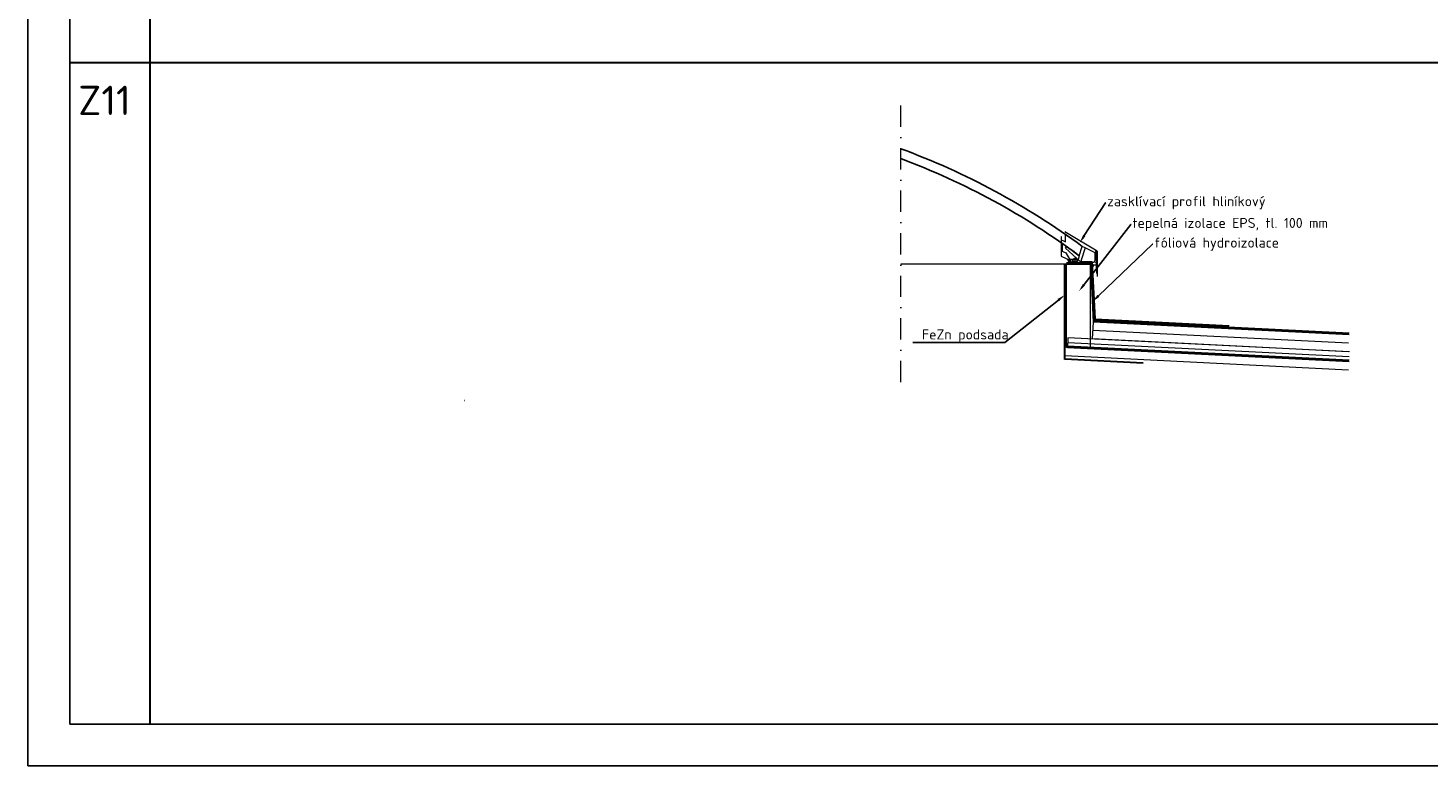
# Model space of a CAD drawing. Header units: millimetres. Extents: x -118752 to 407724, y -73278 to 155058.
# Tile 111 of 256: x -38075 to -29712, y 103053 to 107462. Entities that reach past the tile are written whole.
import ezdxf
from ezdxf import colors
from ezdxf.entities.mleader import LeaderData, LeaderLine
from ezdxf.math import Vec2, Vec3

# ---------------------------------------------------------------- set-up
doc = ezdxf.new("R2010")
doc.units = ezdxf.units.MM
doc.header["$LTSCALE"] = 10
for name, pattern in [('CENTER2', [1.125, 0.75, -0.125, 0.125, -0.125]), ('DASHDOT', [25.4, 12.7, -6.35, 0, -6.35]), ('DASHED', [19.05, 12.7, -6.35]), ('IZOLACE_VODOTESNA_0.25', [15, 7.5, -7.5]), ('IZOLACE_VODOTESNA_0.5', [30, 15, -15]), ('ČÁRKOVANÁ', [19.05, 12.7, -6.35])]:
    doc.linetypes.add(name, pattern=pattern)
for name, color, linetype, lineweight in [('Allux-osa', 255, 'CENTER2', 5), ('Allux-popis', 255, 'Continuous', 5), ('CKIZOLACE', 1, 'Continuous', 18), ('CKTABULKY', 7, 'Continuous', 25), ('IN_C_TENKA', 7, 'Continuous', 18), ('podhledy', 7, 'Continuous', 20), ('pohledy', 7, 'Continuous', 25)]:
    doc.layers.add(name, color=color, linetype=linetype, lineweight=lineweight)
doc.layers.add('IN_C_CARKOVANA', color=7, linetype='DASHED')
doc.layers.add('IN_VYPLNE OTVORU', color=151, linetype='Continuous')
doc.styles.add('Allux', font='arial.ttf')
doc.styles.add('TABULKY', font='isocpeur.ttf')
doc.linetypes.add('IZOLACE_TEPELNA_OS', pattern='A,0.001,[220,CADKON.SHX,S=0.05,R=0,X=0,Y=0],-1,[220,CADKON.SHX,S=0.05,R=180,X=1,Y=0],-1', length=2.001)
doc.linetypes.add('IZOLACE_TEPELNA_U', pattern='A,0.00254,-2.54,[216,CADKON.SHX,S=2.54,R=0,X=-2.54,Y=0],-15.24,[216,CADKON.SHX,S=2.54,R=180,X=2.54,Y=0],-2.54', length=20.32254)

msp = doc.modelspace()

# ---------------------------------------------------------------- linework, layer by layer
at = {"linetype": 'ČÁRKOVANÁ', "ltscale": 10}
msp.add_line((-35467.859, 105236.236), (-35470.706, 105236.094), dxfattribs=at)
at = {"layer": 'Allux-osa', "linetype": 'DASHDOT'}
msp.add_line((-32862.084, 105346.961), (-32862.084, 107009.729), dxfattribs=at)
at = {"layer": 'CKIZOLACE'}
for p, q in [((-31870.816, 106061.174), (-31717.29, 106062.107)), ((-31717.29, 106062.107), (-31700.712, 105724.044)), ((-31700.712, 105724.044), (-30899.472, 105683.983)), ((-31715.749, 105604.646), (-31710.755, 105704.521)), ((-31710.256, 105714.509), (-31710.755, 105704.521)), ((-30182.86, 105638.14), (-31710.256, 105714.509)), ((-31862.517, 105611.984), (-31865.513, 105552.059)), ((-31865.014, 105562.047), (-31865.513, 105552.059)), ((-30182.86, 105477.94), (-31865.014, 105562.047)), ((-30180.363, 105527.878), (-31862.517, 105611.984)), ((-30188.353, 105528.277), (-31715.749, 105604.646))]:
    msp.add_line(p, q, dxfattribs=at)
at = {"layer": 'CKIZOLACE', "linetype": 'IZOLACE_VODOTESNA_0.25'}
for points in [[(-31870.786, 106056.174, 10, 10, 0), (-31722.049, 106057.078, 10, 10, 0), (-31705.484, 105719.276, 10, 10, 0), (-30899.722, 105678.989, 0, 0, 0)], [(-30183.11, 105472.946, 10, 10, 0), (-31865.263, 105557.053, 0, 0, 0)]]:
    msp.add_lwpolyline(points, format="xyseb", dxfattribs=at)
at = {"layer": 'CKIZOLACE', "linetype": 'IZOLACE_VODOTESNA_0.5'}
msp.add_lwpolyline([(-30183.11, 105633.146, 10, 10, 0), (-31710.506, 105709.515, 0, 0, 0)], format="xyseb", dxfattribs=at)
at = {"layer": 'CKIZOLACE', "linetype": 'IZOLACE_TEPELNA_U', "ltscale": 0.492126}
msp.add_lwpolyline([(-30185.856, 105578.215), (-31713.252, 105654.584)], dxfattribs=at)
at = {"layer": 'CKIZOLACE', "linetype": 'IZOLACE_TEPELNA_OS', "ltscale": 1.818182}
msp.add_lwpolyline([(-30181.861, 105497.915), (-31864.015, 105582.022)], dxfattribs=at)
at = {"layer": 'CKTABULKY', "lineweight": 30}
for p, q in [((-37347.66, 113003.282), (-37347.66, 103303.282)), ((-37825.476, 107254.912), (-23475.476, 107254.912))]:
    msp.add_line(p, q, dxfattribs=at)
at = {"layer": 'Defpoints'}
msp.add_lwpolyline([(-38075.476, 103053.282), (-38075.476, 113553.282), (-23225.476, 113553.282), (-23225.476, 103053.282)], close=True, dxfattribs=at)
at = {"layer": 'IN_C_CARKOVANA', "lineweight": 30, "ltscale": 5}
msp.add_line((-31413.265, 105459.36), (-31880.755, 105482.734), dxfattribs=at)
msp.add_lwpolyline([(-31880.755, 105482.234), (-31880.755, 106051.239), (-31870.755, 106051.239)], dxfattribs=at)
at = {"layer": 'IN_C_TENKA'}
for p, q in [((-31828.12, 106077.475), (-31828.12, 106069.258)), ((-31826.593, 106085.812), (-31816.352, 106085.812)), ((-31826.593, 106084.912), (-31816.352, 106084.912)), ((-31826.593, 106084.012), (-31816.352, 106084.012)), ((-31826.593, 106083.135), (-31816.352, 106083.135)), ((-31826.593, 106082.235), (-31816.352, 106082.235)), ((-31814.824, 106077.475), (-31814.824, 106069.258)), ((-31794.88, 106101.626), (-31802.462, 106078.375)), ((-31691.374, 106086.609), (-31691.374, 105994.499)), ((-31687.358, 106129.357), (-31687.358, 105978.004)), ((-30183.359, 105467.953), (-31865.513, 105552.059)), ((-30185.856, 105418.015), (-31880.755, 105502.759))]:
    msp.add_line(p, q, dxfattribs=at)
for points in [[(-31904.059, 106188.816), (-31896.88, 106193.658), (-31877.189, 106184.836), (-31877.189, 106225.268), (-31874.24, 106225.268)], [(-31687.358, 106014.807), (-31687.358, 106129.357), (-31880.874, 106244.785)], [(-31901.11, 106215.047), (-31904.059, 106217.001), (-31904.059, 106099.121), (-31847.648, 106072.688), (-31853.239, 106060.442), (-31850.444, 106066.565), (-31719.135, 106055.89), (-31711.543, 106047.607), (-31711.543, 106037.197), (-31711.543, 106047.607), (-31691.374, 106047.607), (-31691.374, 106025.283), (-31691.374, 106047.607), (-31691.374, 106058.97), (-31698.974, 106062.452), (-31691.374, 106058.97), (-31691.374, 106086.609), (-31694.063, 106088.883), (-31694.063, 106128.19), (-31700.392, 106128.19)], [(-31896.368, 106174.747), (-31896.368, 106129.77), (-31875.982, 106119.678), (-31854.418, 106081.314), (-31836.399, 106081.302)], [(-31784.556, 106067.547), (-31790.594, 106067.547), (-31877.189, 106146.552), (-31870.204, 106156.381), (-31794.88, 106101.626)], [(-31794.88, 106101.626), (-31776.905, 106156.75)], [(-31784.556, 106067.547), (-31721.561, 106067.547), (-31713.747, 106063.948), (-31706.167, 106063.948), (-31700.558, 106074.151), (-31700.558, 106119.412), (-31760.787, 106148.762), (-31784.556, 106075.869), (-31784.556, 106067.547)], [(-31760.787, 106148.762), (-31776.905, 106156.75)], [(-31870.755, 106051.239), (-31730.755, 106051.239), (-31730.755, 105545.321), (-31870.755, 105552.321), (-31870.755, 106051.239)], [(-31865.613, 106080.354), (-31861.15, 106070.175), (-31853.801, 106070.175), (-31858.588, 106070.175), (-31858.588, 106062.633), (-31861.872, 106060.774), (-31861.872, 106053.19), (-31850.043, 106053.19), (-31845.801, 106058.173), (-31826.011, 106056.76), (-31820.655, 106053.19), (-31718.398, 106053.19), (-31718.398, 105981.812)], [(-31826.593, 106081.314), (-31826.593, 106081.359), (-31816.352, 106081.359), (-31816.352, 106081.314)], [(-31826.593, 106064.626), (-31826.593, 106066.859)], [(-31816.352, 106066.859), (-31816.352, 106063.794)], [(-31710.755, 105704.521), (-31726.809, 106052.049)], [(-30183.359, 105628.152), (-31710.755, 105704.521)]]:
    msp.add_lwpolyline(points, dxfattribs=at)
for points in [[(-31836.399, 106081.314), (-31806.545, 106081.314), (-31806.545, 106066.859), (-31836.399, 106066.859)], [(-31816.352, 106081.359), (-31826.593, 106081.359), (-31826.593, 106086.712), (-31816.352, 106086.712)]]:
    msp.add_lwpolyline(points, close=True, dxfattribs=at)
at = {"layer": 'IN_VYPLNE OTVORU'}
for radius, start, end in [(4372, 53.6093985, 69.8135731), (4317, 53.3673879, 69.5449613)]:
    msp.add_arc((-34370.755, 102637.328), radius, start, end, dxfattribs=at)
at = {"layer": 'podhledy'}
for p, q in [((-31880.755, 106051.239), (-32862.084, 106051.239)), ((-31870.755, 106051.109), (-31870.755, 106051.239))]:
    msp.add_line(p, q, dxfattribs=at)
at = {"layer": 'pohledy'}
msp.add_lwpolyline([(-37825.476, 103303.282), (-37825.476, 113303.282), (-23475.476, 113303.282), (-23475.476, 103303.282)], close=True, dxfattribs=at)

# ---------------------------------------------------------------- texts
at = {"layer": 'CKTABULKY', "style": 'TABULKY'}
msp.add_text('Z11', height=175, dxfattribs=at).set_placement((-37775.476, 106942.097))

# ---------------------------------------------------------------- leaders
at = {"layer": 'Allux-popis', "ltscale": 0.2}
ml = msp.add_multileader_mtext('Standard', dxfattribs=at)
ml.set_content('\\fISOCPEUR|b0|i0|c0|p34;zasklívací profil hliníkový', color=256, style='Allux')
ml.set_leader_properties()
ml.build(insert=Vec2(0, 0))
ml.multileader.update_dxf_attribs({"text_right_attachment_type": 6, "dogleg_length": 2, "arrow_head_size": 50})
ctx = ml.context
ctx.base_point, ctx.char_height, ctx.arrow_head_size, ctx.landing_gap_size, ctx.plane_origin, ctx.plane_x_axis, ctx.plane_y_axis = Vec3(-32729.96, 105845.735), 60, 50, 1, Vec3(-31792.336, 106337.268), Vec3(3, 0), Vec3(0, 3)
ctx.right_attachment = 6
notes = []
notes.append((ctx, [(0, (1, 1, 0), (-31638.01, 106418.137), (3, 0), 2, [(0, [(-31792.336, 106179.482)], 0, [])])]))
ctx.mtext.insert, ctx.mtext.flow_direction = Vec3(-31629.01, 106457.137), 5
ml = msp.add_multileader_mtext('Standard', dxfattribs=at)
ml.set_content('\\fISOCPEUR|b0|i0|c0|p34;tepelná izolace EPS, tl. 100 mm', color=256, style='Allux')
ml.set_leader_properties()
ml.build(insert=Vec2(0, 0))
ml.multileader.update_dxf_attribs({"text_right_attachment_type": 6, "dogleg_length": 2, "arrow_head_size": 50})
ctx = ml.context
ctx.base_point, ctx.char_height, ctx.arrow_head_size, ctx.landing_gap_size, ctx.plane_origin, ctx.plane_x_axis, ctx.plane_y_axis = Vec3(-32578.429, 105716.192), 60, 50, 1, Vec3(-31640.805, 106207.724), Vec3(3, 0), Vec3(0, 3)
ctx.right_attachment = 6
notes.append((ctx, [(0, (1, 1, 0), (-31486.479, 106288.594), (3, 0), 2, [(0, [(-31797.486, 105889.251)], 0, [])])]))
ctx.mtext.insert, ctx.mtext.flow_direction = Vec3(-31477.479, 106327.594), 5
ml = msp.add_multileader_mtext('Standard', dxfattribs=at)
ml.set_content('\\fISOCPEUR|b0|i0|c0|p34;fóliová hydroizolace', color=256, style='Allux')
ml.set_leader_properties()
ml.build(insert=Vec2(0, 0))
ml.multileader.update_dxf_attribs({"text_right_attachment_type": 6, "dogleg_length": 2, "arrow_head_size": 50})
ctx = ml.context
ctx.base_point, ctx.char_height, ctx.arrow_head_size, ctx.landing_gap_size, ctx.plane_origin, ctx.plane_x_axis, ctx.plane_y_axis = Vec3(-31348.809, 106179.924), 60, 50, 1, Vec3(-31511.135, 106090.054), Vec3(3, 0), Vec3(0, 3)
ctx.right_attachment = 6
notes.append((ctx, [(0, (1, 1, 0), (-31356.809, 106170.924), (3, 0), 2, [(0, [(-31716.428, 105827.324)], 0, [])])]))
ctx.mtext.insert, ctx.mtext.flow_direction = Vec3(-31347.809, 106209.924), 5
ml = msp.add_multileader_mtext('Standard', dxfattribs=at)
ml.set_content('\\fISOCPEUR|b0|i0|c0|p34;FeZn podsada', color=256, style='Allux')
ml.set_leader_properties()
ml.build(insert=Vec2(0, 0))
ml.multileader.update_dxf_attribs({"text_right_attachment_type": 6, "dogleg_length": 2, "arrow_head_size": 50})
ctx = ml.context
ctx.base_point, ctx.char_height, ctx.arrow_head_size, ctx.landing_gap_size, ctx.plane_origin, ctx.plane_x_axis, ctx.plane_y_axis = Vec3(-33835.651, 105049.834), 60, 50, 1, Vec3(-32898.027, 105541.367), Vec3(3, 0), Vec3(0, 3)
ctx.right_attachment = 6
notes.append((ctx, [(1, (1, 1, 0), (-32239.701, 105583.236), (-1, 0), 2, [(0, [(-31880.755, 105867.775)], 0, [])])]))
ctx.mtext.insert, ctx.mtext.flow_direction = Vec3(-32734.701, 105661.236), 5
for ctx, leaders in notes:
    for number, flags, end, landing, length, lines in leaders:
        leader = LeaderData()
        leader.index, (leader.has_last_leader_line, leader.has_dogleg_vector, leader.attachment_direction) = number, flags
        leader.last_leader_point, leader.dogleg_vector, leader.dogleg_length = Vec3(end), Vec3(landing), length
        for number, points, colour, breaks in lines:
            line = LeaderLine()
            line.index, line.vertices, line.color, line.breaks = number, Vec3.list(points), colors.encode_raw_color(colour), breaks
            leader.lines.append(line)
        ctx.leaders.append(leader)

doc.saveas('drawing.dxf')
